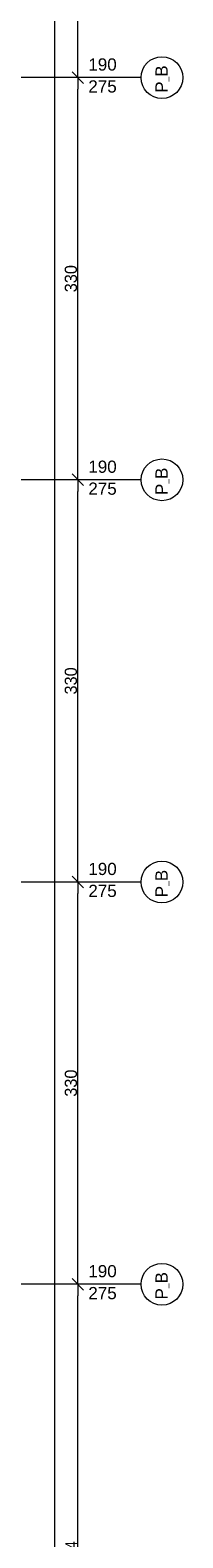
# Model space of a CAD drawing. Header units: inches. Extents: x -21887 to 84279, y -131485 to 67836.
# Tile 192 of 256: x 4221 to 5473, y 19050 to 31420. Entities that reach past the tile are written whole.
import ezdxf

# ---------------------------------------------------------------- set-up
doc = ezdxf.new("R2010")
doc.units = ezdxf.units.IN
doc.header["$MEASUREMENT"] = 0
doc.layers.get('0').update_dxf_attribs({"lineweight": 13})
doc.layers.get('Defpoints').update_dxf_attribs({"lineweight": 13})
doc.layers.add('Dimensioning', color=7, linetype='Continuous', lineweight=13)
doc.layers.add('DRZWI', color=7, linetype='Continuous', lineweight=13)
doc.styles.add('GENERATED_STYLE_7', font='txt')
doc.styles.add('Style-Courier New', font='txt')
doc.dimstyles.new('Dimstyle_4', dxfattribs={"dimtxt": 100, "dimasz": 95, "dimexe": 0, "dimexo": 0, "dimgap": 0.09, "dimtad": 1, "dimdec": 0, "dimlfac": 0.1, "dimzin": 0, "dimdsep": 46, "dimlunit": 5, "dimtxsty": 'GENERATED_STYLE_7', "dimblk": 'ARROWHEAD_6', "dimcen": 0.09, "dimclrd": 161, "dimclre": 161, "dimclrt": 7, "dimadec": 0, "dimazin": 0, "dimtfac": 1, "dimtdec": 0, "dimtmove": 0, "dimatfit": 3, "dimfxl": 0, "dimtolj": 1, "dimtzin": 0, "dimarcsym": 0})

# ---------------------------------------------------------------- blocks, each defined once
blk = doc.blocks.new('ARROWHEAD_6')
at = {"color": 0, "linetype": 'Continuous'}
for p, q in [((0, 0), (-1, 0)), ((-0.5, -0.5), (0.5, 0.5))]:
    blk.add_line(p, q, dxfattribs=at)
blk = doc.blocks.new('*U416')
at = {"layer": 'Defpoints', "color": 0, "linetype": 'Continuous'}
for p in [(4612, 21131), (4612, 21131), (4612, 16691)]:
    blk.add_point(p, dxfattribs=at)
at = {"layer": 'Dimensioning', "color": 161, "linetype": 'Continuous', "lineweight": -2}
blk.add_line((4612, 16786), (4612, 21036), dxfattribs=at)
at = {"layer": 'Dimensioning', "color": 161, "linetype": 'Continuous', "lineweight": -2, "xscale": 95, "yscale": 95, "zscale": 95}
for p, rotation in [((4612, 21131), 90), ((4612, 16691), 270)]:
    blk.add_blockref('ARROWHEAD_6', p, dxfattribs=dict(at, rotation=rotation))
at = {"layer": 'Dimensioning', "color": 7, "linetype": 'Continuous', "insert": (4558, 18911), "char_height": 100, "attachment_point": 5, "rotation": 90, "style": 'GENERATED_STYLE_7'}
blk.add_mtext('444', dxfattribs=at)
blk = doc.blocks.new('*D2548')
at = {"layer": 'Defpoints'}
for p in [(4612, 21131), (4612, 21131), (4612, 18911), (4612, 16691)]:
    blk.add_point(p, dxfattribs=at)
at = {"layer": 'Dimensioning', "color": 161, "linetype": 'Continuous'}
blk.add_blockref('*U416', (0, 0), dxfattribs=at)
blk = doc.blocks.new('*U417')
at = {"layer": 'Defpoints', "color": 0, "linetype": 'Continuous'}
for p in [(4612, 24431), (4612, 24431), (4612, 21131)]:
    blk.add_point(p, dxfattribs=at)
at = {"layer": 'Dimensioning', "color": 161, "linetype": 'Continuous', "lineweight": -2}
blk.add_line((4612, 21226), (4612, 24336), dxfattribs=at)
at = {"layer": 'Dimensioning', "color": 161, "linetype": 'Continuous', "lineweight": -2, "xscale": 95, "yscale": 95, "zscale": 95}
for p, rotation in [((4612, 24431), 90), ((4612, 21131), 270)]:
    blk.add_blockref('ARROWHEAD_6', p, dxfattribs=dict(at, rotation=rotation))
at = {"layer": 'Dimensioning', "color": 7, "linetype": 'Continuous', "insert": (4555, 22781), "char_height": 100, "attachment_point": 5, "rotation": 90, "style": 'GENERATED_STYLE_7'}
blk.add_mtext('330', dxfattribs=at)
blk = doc.blocks.new('*D2549')
at = {"layer": 'Defpoints'}
for p in [(4612, 24431), (4612, 24431), (4612, 22781), (4612, 21131)]:
    blk.add_point(p, dxfattribs=at)
at = {"layer": 'Dimensioning', "color": 161, "linetype": 'Continuous'}
blk.add_blockref('*U417', (0, 0), dxfattribs=at)
blk = doc.blocks.new('*U418')
at = {"layer": 'Defpoints', "color": 0, "linetype": 'Continuous'}
for p in [(4612, 27731), (4612, 27731), (4612, 24431)]:
    blk.add_point(p, dxfattribs=at)
at = {"layer": 'Dimensioning', "color": 161, "linetype": 'Continuous', "lineweight": -2}
blk.add_line((4612, 24526), (4612, 27636), dxfattribs=at)
at = {"layer": 'Dimensioning', "color": 161, "linetype": 'Continuous', "lineweight": -2, "xscale": 95, "yscale": 95, "zscale": 95}
for p, rotation in [((4612, 27731), 90), ((4612, 24431), 270)]:
    blk.add_blockref('ARROWHEAD_6', p, dxfattribs=dict(at, rotation=rotation))
at = {"layer": 'Dimensioning', "color": 7, "linetype": 'Continuous', "insert": (4555, 26081), "char_height": 100, "attachment_point": 5, "rotation": 90, "style": 'GENERATED_STYLE_7'}
blk.add_mtext('330', dxfattribs=at)
blk = doc.blocks.new('*D2550')
at = {"layer": 'Defpoints'}
for p in [(4612, 27731), (4612, 27731), (4612, 26081), (4612, 24431)]:
    blk.add_point(p, dxfattribs=at)
at = {"layer": 'Dimensioning', "color": 161, "linetype": 'Continuous'}
blk.add_blockref('*U418', (0, 0), dxfattribs=at)
blk = doc.blocks.new('*U419')
at = {"layer": 'Defpoints', "color": 0, "linetype": 'Continuous'}
for p in [(4612, 31031), (4612, 31031), (4612, 27731)]:
    blk.add_point(p, dxfattribs=at)
at = {"layer": 'Dimensioning', "color": 161, "linetype": 'Continuous', "lineweight": -2}
blk.add_line((4612, 27826), (4612, 30936), dxfattribs=at)
at = {"layer": 'Dimensioning', "color": 161, "linetype": 'Continuous', "lineweight": -2, "xscale": 95, "yscale": 95, "zscale": 95}
for p, rotation in [((4612, 31031), 90), ((4612, 27731), 270)]:
    blk.add_blockref('ARROWHEAD_6', p, dxfattribs=dict(at, rotation=rotation))
at = {"layer": 'Dimensioning', "color": 7, "linetype": 'Continuous', "insert": (4555, 29381), "char_height": 100, "attachment_point": 5, "rotation": 90, "style": 'GENERATED_STYLE_7'}
blk.add_mtext('330', dxfattribs=at)
blk = doc.blocks.new('*D2551')
at = {"layer": 'Defpoints'}
for p in [(4612, 31031), (4612, 31031), (4612, 29381), (4612, 27731)]:
    blk.add_point(p, dxfattribs=at)
at = {"layer": 'Dimensioning', "color": 161, "linetype": 'Continuous'}
blk.add_blockref('*U419', (0, 0), dxfattribs=at)
blk = doc.blocks.new('*U420')
at = {"layer": 'Defpoints', "color": 0, "linetype": 'Continuous'}
for p in [(4564, 32891), (4612, 32891), (4612, 31031)]:
    blk.add_point(p, dxfattribs=at)
at = {"layer": 'Dimensioning', "color": 161, "linetype": 'Continuous', "lineweight": -2}
for p, q in [((4612, 32891), (4612, 32891)), ((4612, 31126), (4612, 32796))]:
    blk.add_line(p, q, dxfattribs=at)
at = {"layer": 'Dimensioning', "color": 161, "linetype": 'Continuous', "lineweight": -2, "xscale": 95, "yscale": 95, "zscale": 95}
for p, rotation in [((4612, 32891), 90), ((4612, 31031), 270)]:
    blk.add_blockref('ARROWHEAD_6', p, dxfattribs=dict(at, rotation=rotation))
at = {"layer": 'Dimensioning', "color": 7, "linetype": 'Continuous', "insert": (4555, 31961), "char_height": 100, "attachment_point": 5, "rotation": 90, "style": 'GENERATED_STYLE_7'}
blk.add_mtext('186', dxfattribs=at)
blk = doc.blocks.new('*D2552')
at = {"layer": 'Defpoints'}
for p in [(4564, 32891), (4612, 32891), (4612, 31961), (4612, 31031)]:
    blk.add_point(p, dxfattribs=at)
at = {"layer": 'Dimensioning', "color": 161, "linetype": 'Continuous'}
blk.add_blockref('*U420', (0, 0), dxfattribs=at)

msp = doc.modelspace()

# ---------------------------------------------------------------- linework, layer by layer
at = {"layer": 'DRZWI', "color": 251, "linetype": 'Continuous'}
msp.add_line((4420.5, 32690.7), (4420.5, 15280.7), dxfattribs=at)
at = {"layer": 'DRZWI', "color": 220, "linetype": 'Continuous'}
for p, q in [((5130.9, 31030.7), (3280.1, 31030.7)), ((5130.9, 27730.7), (3280.1, 27730.7)), ((5130.9, 24430.7), (3280.1, 24430.7)), ((5130.9, 21130.7), (3280.1, 21130.7))]:
    msp.add_line(p, q, dxfattribs=at)
for centre in [(5302.2, 31030.8), (5302.2, 27730.8), (5302.2, 24430.8), (5302.2, 21130.8)]:
    msp.add_circle(centre, 171.3, dxfattribs=at)

# ---------------------------------------------------------------- texts
at = {"layer": 'DRZWI', "color": 220, "char_height": 100, "width": 355.178, "attachment_point": 1, "line_spacing_factor": 1.079165, "style": 'GENERATED_STYLE_7'}
for insert in [(4697.8, 31188.3), (4697.8, 27888.3), (4697.8, 24588.3), (4697.8, 21288.3)]:
    msp.add_mtext('\\fArial|b0|i0|c238|p39;190\\P275', dxfattribs=dict(at, insert=insert))
at = {"layer": 'DRZWI', "color": 220, "char_height": 100, "width": 460.117, "attachment_point": 1, "rotation": 90, "style": 'GENERATED_STYLE_7'}
for insert in [(5248.6, 30905.9), (5248.6, 27605.9), (5248.6, 24305.9), (5248.6, 21005.9)]:
    msp.add_mtext('\\fArial|b0|i0|c238|p39;P\\H50.000000;_\\H100.000000;B', dxfattribs=dict(at, insert=insert))

# ---------------------------------------------------------------- dimensions: what is measured, and where the dimension line sits
at = {"layer": 'Dimensioning', "color": 161, "linetype": 'Continuous'}
for base, p1, p2, picture, middle in [((4611.8, 32890.7), (4611.8, 31030.7), (4564.3, 32890.7), '*D2552', (4611.8, 31960.7)), ((4611.8, 31030.7), (4611.8, 27730.7), (4611.8, 31030.7), '*D2551', (4611.8, 29380.7)), ((4611.8, 27730.7), (4611.8, 24430.7), (4611.8, 27730.7), '*D2550', (4611.8, 26080.7)), ((4611.8, 24430.7), (4611.8, 21130.7), (4611.8, 24430.7), '*D2549', (4611.8, 22780.7)), ((4611.8, 21130.7), (4611.8, 16690.7), (4611.8, 21130.7), '*D2548', (4611.8, 18910.7))]:
    dim = msp.add_linear_dim(base=base, p1=p1, p2=p2, angle=90, dimstyle='Dimstyle_4', override={"dimtxsty": 'Style-Courier New', "dimclrd": 0, "dimclre": 161, "dimlwe": 0}, dxfattribs=at)
    dim.commit()
    dim.dimension.update_dxf_attribs({"geometry": picture, "text_midpoint": middle, "dimtype": 128})

doc.saveas('drawing.dxf')
